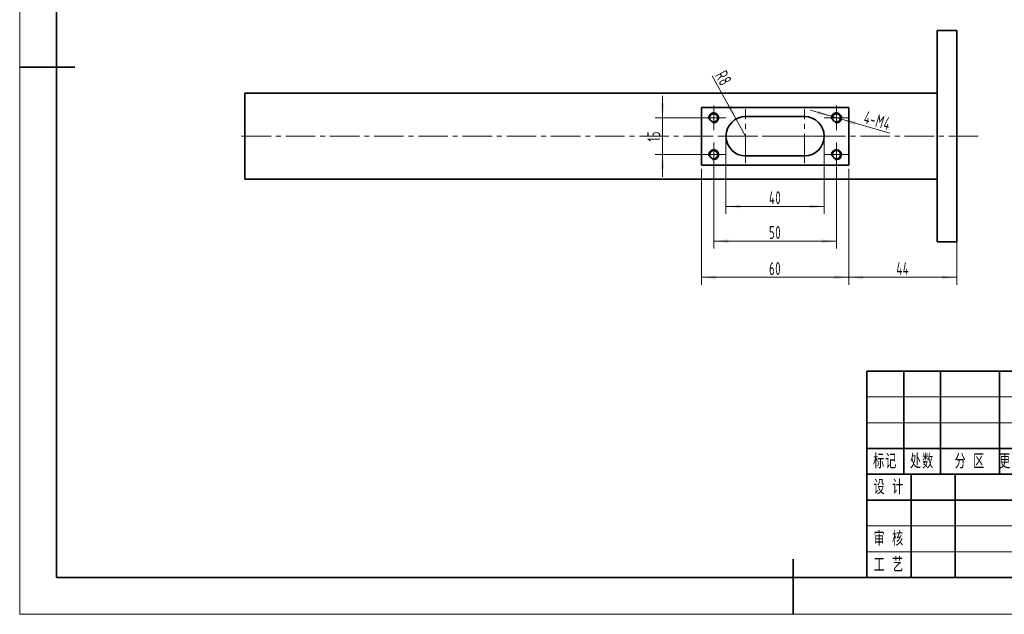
# Model space of a CAD drawing. Header units: millimetres. Extents: x -315 to 315, y -223 to 223.
# Tile 1 of 3: x -315 to 86, y -223 to 19. Entities that reach past the tile are written whole.
import ezdxf
from ezdxf.enums import TextEntityAlignment as Align

# ---------------------------------------------------------------- set-up
doc = ezdxf.new("R2010")
doc.units = ezdxf.units.MM
doc.linetypes.add('点画线', pattern=[18, 12, -2, 2, -2])
doc.layers.get('0').update_dxf_attribs({"lineweight": 35})
for name, color, linetype, lineweight in [('EB0', 7, 'Continuous', 35), ('中心线层', 1, '点画线', 18), ('尺寸线层', 3, 'Continuous', 18), ('细实线层', 7, 'Continuous', 18)]:
    doc.layers.add(name, color=color, linetype=linetype, lineweight=lineweight)
doc.styles.add('机械', font='isocp', dxfattribs={"width": 0.667, "bigfont": 'gbcbig.shx'})
doc.styles.add('标准', font='txt', dxfattribs={"width": 0.667})
doc.dimstyles.new('机械', dxfattribs={"dimscale": 1.5, "dimtxt": 3.5, "dimasz": 4, "dimexe": 2, "dimexo": 0, "dimtad": 1, "dimdec": 1, "dimdsep": 46, "dimtxsty": '机械', "dimblk": '_CAXARROW', "dimcen": 0, "dimdle": 6, "dimazin": 2, "dimtfac": 0.707107, "dimtdec": 3, "dimtmove": 0, "dimatfit": 3, "dimfxl": 1, "dimfrac": 2, "dimtolj": 1, "dimtzin": 0, "dimlwd": 18, "dimarcsym": 0})

# ---------------------------------------------------------------- blocks, each defined once
blk = doc.blocks.new('$CAXA_FRAME_13B17AC1$')
at = {"layer": 'EB0', "color": 0, "linetype": 'Continuous', "lineweight": 18}
for p, q in [((-210, -148.5), (-210, 148.5)), ((210, -148.5), (-210, -148.5))]:
    blk.add_line(p, q, dxfattribs=at)
at = {"layer": 'EB0', "color": 0, "linetype": 'Continuous', "lineweight": 35}
for p, q in [((-200, 138.5), (-200, -138.5)), ((-210, 0), (-195, 0)), ((0, -148.5), (0, -133.5)), ((-200, -138.5), (200, -138.5))]:
    blk.add_line(p, q, dxfattribs=at)
blk = doc.blocks.new('$CAXA_TITLE_151E506F$')
at = {"layer": 'EB0', "linetype": 'Continuous', "lineweight": 35}
for p, q in [((-180, 56), (0, 56)), ((-180, 56), (-180, 0)), ((-170, 28), (-170, 56)), ((-160, 28), (-160, 56)), ((-144, 28), (-144, 56)), ((-128, 28), (-128, 56)), ((-116, 28), (-116, 56)), ((-100, 56), (-100, 0)), ((-50, 0), (-50, 56)), ((0, 56), (0, 0)), ((0, 38), (-50, 38)), ((-100, 35), (-180, 35)), ((-50, 28), (-180, 28)), ((-168, 0), (-168, 28)), ((-156, 0), (-156, 28)), ((-140, 0), (-140, 28)), ((-128, 0), (-128, 28)), ((-116, 0), (-116, 28)), ((-74, 28), (-74, 9)), ((-62, 28), (-62, 9)), ((-100, 21), (-180, 21)), ((-50, 18), (-100, 18)), ((0, 18), (-50, 18)), ((-50, 9), (-100, 9)), ((0, 0), (-180, 0))]:
    blk.add_line(p, q, dxfattribs=at)
at = {"layer": '细实线层', "linetype": 'Continuous', "lineweight": 18}
for p, q in [((-100, 49), (-180, 49)), ((-100, 42), (-180, 42)), ((-93.5, 18), (-93.5, 9)), ((-87, 18), (-87, 9)), ((-80.5, 18), (-80.5, 9)), ((-100, 14), (-180, 14)), ((-100, 7), (-180, 7))]:
    blk.add_line(p, q, dxfattribs=at)
at = {"layer": 'EB0', "attachment_point": 5, "line_spacing_factor": 1.15057, "style": '标准'}
for s, insert, char_height, width in [('\\T1.1;标记', (-175, 31.5), 3.465, 10), ('\\T1.1;处数', (-165, 31.5), 3.465, 10), ('\\T1.1;分 区', (-152, 31.5), 3.465, 16), ('\\T1.1;{\\W0.650776;更改文件号}', (-135.97, 31.5), 3.4651, 31.2584), ('\\T1.1;签 名', (-122, 31.5), 3.465, 12), ('\\T1.1;{\\W0.652103;年、月、日}', (-107.98, 31.5), 3.4651, 30.516), ('\\T1.1;标准化', (-134, 24.5), 3.465, 12), ('\\T1.1;设 计', (-174, 24.5), 3.465, 12), ('\\T1.1;设 计', (-174, 24.5), 3.465, 12), ('\\T1.1;阶 段 标 记', (-87, 23), 3.4651, 26), ('\\T1.1;重 量', (-68, 23), 3.465, 12), ('\\T1.1;比 例', (-56, 23), 3.465, 12), ('\\T1.1;审 核', (-174, 10.5), 3.465, 12), ('\\T1.1;工 艺', (-174, 3.5), 3.465, 12), ('\\T1.1;批 准', (-134, 3.5), 3.465, 12), ('\\T1.1;共     张   第     张', (-75, 4.5), 3.4651, 50)]:
    blk.add_mtext(s, dxfattribs=dict(at, insert=insert, char_height=char_height, width=width))
at = {"layer": 'EB0', "color": 0, "linetype": 'Continuous', "style": '标准'}
for tag, height, width, p in [('标记C', 3.47, 0.667, (-175, 52.5)), ('处数C', 3.47, 0.667, (-165, 52.5)), ('分区C', 3.47, 0.667, (-152, 52.5)), ('更改文件_编号C', 3.47, 0.406865, (-136, 52.5)), ('标记签名C', 3.47, 0.469271, (-122, 52.5)), ('标记_日期C', 3.47, 0.569611, (-108, 52.5)), ('单位名称', 6.93, 0.667, (-25, 47)), ('标记B', 3.47, 0.667, (-175, 45.5)), ('处数B', 3.47, 0.667, (-165, 45.5)), ('分区B', 3.47, 0.667, (-152, 45.5)), ('更改文件_编号B', 3.47, 0.406865, (-136, 45.5)), ('标记签名B', 3.47, 0.469271, (-122, 45.5)), ('标记_日期B', 3.47, 0.569611, (-108, 45.5)), ('材料名称', 6.93, 0.667, (-75, 42)), ('标记A', 3.47, 0.667, (-175, 38.5)), ('处数A', 3.47, 0.667, (-165, 38.5)), ('分区A', 3.47, 0.667, (-152, 38.5)), ('更改文件_编号A', 3.47, 0.406865, (-136, 38.5)), ('标记签名A', 3.47, 0.469271, (-122, 38.5)), ('标记_日期A', 3.47, 0.569611, (-108, 38.5)), ('图纸名称', 6.93, 0.667, (-25, 28)), ('设计_人员编号', 3.47, 0.323776, (-162, 24.5)), ('标准化_人员编号', 3.47, 0.28032, (-122, 24.5)), ('标准化_日期', 3.47, 0.522514, (-108, 24.5)), ('设计_日期', 3.47, 0.639915, (-148, 24.5)), ('阶段标记A', 3.47, 0.234636, (-96.75, 13.5)), ('阶段标记B', 3.47, 0.234636, (-90.25, 13.5)), ('阶段标记C', 3.47, 0.234636, (-83.75, 13.5)), ('阶段标记D', 3.47, 0.234636, (-77.25, 13.5)), ('重量', 3.47, 0.667, (-68, 13.5)), ('图纸比例', 3.47, 0.535345, (-56, 13.5)), ('图纸编号', 6.93, 0.667, (-25, 9)), ('审核_人员编号', 3.47, 0.323776, (-162, 10.5)), ('审核_日期', 3.47, 0.639915, (-148, 10.5)), ('工艺_人员编号', 3.47, 0.323776, (-162, 3.5)), ('工艺_日期', 3.47, 0.639915, (-148, 3.5)), ('批准_人员编号', 3.47, 0.323776, (-122, 3.5)), ('批准_日期', 3.47, 0.639915, (-108, 3.5)), ('页数', 3.47, 0.667, (-87.5, 4.5)), ('页码', 3.47, 0.667, (-62.5, 4.5))]:
    blk.add_attdef(tag, text='', height=height, dxfattribs=dict(at, width=width)).set_placement(p, align=Align.MIDDLE_CENTER)
blk = doc.blocks.new('*X4')
at = {"layer": '尺寸线层', "linetype": 'Continuous', "lineweight": 18}
for points in [[(22.63, -85.53), (28.63, -84.78), (28.63, -86.28)], [(66.63, -85.53), (60.63, -84.78), (60.63, -86.28)]]:
    blk.add_hatch(color=0, dxfattribs=at).paths.add_polyline_path(points, flags=0)
at = {"layer": '尺寸线层', "color": 0, "linetype": 'Continuous', "lineweight": 18}
for p, q in [((22.63, -41.32), (22.63, -88.53)), ((66.63, -71.09), (66.63, -88.53)), ((22.63, -85.53), (66.63, -85.53))]:
    blk.add_line(p, q, dxfattribs=at)
at = {"layer": '尺寸线层', "color": 0, "linetype": 'Continuous', "lineweight": 18, "insert": (44.63, -81.97), "char_height": 5.25, "width": 9.2046, "attachment_point": 5, "line_spacing_factor": 0.839832, "style": '机械'}
blk.add_mtext('\\T1.1;44', dxfattribs=at)
blk = doc.blocks.new('_CAXARROW')
blk.add_hatch(color=0).paths.add_polyline_path([(0, 0), (-1, 0.125), (-1, -0.125)], flags=0)
blk = doc.blocks.new('*X5')
at = {"layer": '尺寸线层', "linetype": 'Continuous', "lineweight": 18}
for points in [[(-37.37, -85.53), (-31.37, -84.78), (-31.37, -86.28)], [(22.63, -85.53), (16.63, -84.78), (16.63, -86.28)]]:
    blk.add_hatch(color=0, dxfattribs=at).paths.add_polyline_path(points, flags=0)
at = {"layer": '尺寸线层', "color": 0, "linetype": 'Continuous', "lineweight": 18}
for p, q in [((-37.37, -41.32), (-37.37, -88.53)), ((22.63, -41.32), (22.63, -88.53)), ((-37.37, -85.53), (22.63, -85.53))]:
    blk.add_line(p, q, dxfattribs=at)
at = {"layer": '尺寸线层', "color": 0, "linetype": 'Continuous', "lineweight": 18, "insert": (-7.37, -81.97), "char_height": 5.25, "width": 9.2046, "attachment_point": 5, "line_spacing_factor": 0.839832, "style": '机械'}
blk.add_mtext('\\T1.1;60', dxfattribs=at)
blk = doc.blocks.new('*X6')
at = {"layer": '尺寸线层', "linetype": 'Continuous', "lineweight": 18}
for points in [[(-32.37, -70.85), (-26.37, -70.1), (-26.37, -71.6)], [(17.63, -70.85), (11.63, -70.1), (11.63, -71.6)]]:
    blk.add_hatch(color=0, dxfattribs=at).paths.add_polyline_path(points, flags=0)
at = {"layer": '尺寸线层', "color": 0, "linetype": 'Continuous', "lineweight": 18}
for p, q in [((-32.37, -40.59), (-32.37, -73.85)), ((17.63, -40.24), (17.63, -73.85)), ((-32.37, -70.85), (17.63, -70.85))]:
    blk.add_line(p, q, dxfattribs=at)
at = {"layer": '尺寸线层', "color": 0, "linetype": 'Continuous', "lineweight": 18, "insert": (-7.37, -67.29), "char_height": 5.25, "width": 8.7044, "attachment_point": 5, "line_spacing_factor": 0.839832, "style": '机械'}
blk.add_mtext('\\T1.1;50', dxfattribs=at)
blk = doc.blocks.new('*X7')
at = {"layer": '尺寸线层', "linetype": 'Continuous', "lineweight": 18}
for points in [[(15.71, -20.03), (9.74, -19.08), (10.15, -17.64)], [(19.55, -21.15), (25.1, -23.54), (25.52, -22.1)]]:
    blk.add_hatch(color=0, dxfattribs=at).paths.add_polyline_path(points, flags=0)
at = {"layer": '尺寸线层', "color": 0, "linetype": 'Continuous', "lineweight": 18}
blk.add_line((39.29, -26.89), (7.06, -17.52), dxfattribs=at)
at = {"layer": '尺寸线层', "color": 0, "linetype": 'Continuous', "lineweight": 18, "insert": (34.35, -21.74), "char_height": 5.25, "width": 21.1105, "attachment_point": 5, "rotation": 343.7875, "line_spacing_factor": 0.839832, "style": '机械'}
blk.add_mtext('\\T1.1;4-M4', dxfattribs=at)
blk = doc.blocks.new('*X8')
at = {"layer": '尺寸线层', "linetype": 'Continuous', "lineweight": 18}
for points in [[(-53.21, -20.59), (-52.46, -14.59), (-53.96, -14.59)], [(-53.21, -35.59), (-52.46, -41.59), (-53.96, -41.59)]]:
    blk.add_hatch(color=0, dxfattribs=at).paths.add_polyline_path(points, flags=0)
at = {"layer": '尺寸线层', "color": 0, "linetype": 'Continuous', "lineweight": 18}
for p, q in [((-53.21, -11.59), (-53.21, -44.59)), ((-37.37, -20.59), (-56.21, -20.59)), ((-37.37, -35.59), (-56.21, -35.59))]:
    blk.add_line(p, q, dxfattribs=at)
at = {"layer": '尺寸线层', "color": 0, "linetype": 'Continuous', "lineweight": 18, "insert": (-56.78, -28.09), "char_height": 5.25, "width": 7.2036, "attachment_point": 5, "rotation": 90, "line_spacing_factor": 0.839832, "style": '机械'}
blk.add_mtext('\\T1.1;15', dxfattribs=at)
blk = doc.blocks.new('*X9')
at = {"layer": '尺寸线层', "linetype": 'Continuous', "lineweight": 18}
blk.add_hatch(color=0, dxfattribs=at).paths.add_polyline_path([(-23.25, -21.09), (-25.49, -15.48), (-26.81, -16.2)], flags=0)
at = {"layer": '尺寸线层', "color": 0, "linetype": 'Continuous', "lineweight": 18}
blk.add_line((-32.96, -3.53), (-19.37, -28.09), dxfattribs=at)
at = {"layer": '尺寸线层', "color": 0, "linetype": 'Continuous', "lineweight": 18, "insert": (-28.38, -4.46), "char_height": 5.25, "width": 9.2046, "attachment_point": 5, "rotation": 298.9507, "line_spacing_factor": 0.839832, "style": '机械'}
blk.add_mtext('\\T1.1;R8', dxfattribs=at)
blk = doc.blocks.new('*X10')
at = {"layer": '尺寸线层', "linetype": 'Continuous', "lineweight": 18}
for points in [[(-27.37, -56.67), (-21.37, -55.92), (-21.37, -57.42)], [(12.63, -56.67), (6.63, -55.92), (6.63, -57.42)]]:
    blk.add_hatch(color=0, dxfattribs=at).paths.add_polyline_path(points, flags=0)
at = {"layer": '尺寸线层', "color": 0, "linetype": 'Continuous', "lineweight": 18}
for p, q in [((-27.37, -28.09), (-27.37, -59.67)), ((12.63, -28.09), (12.63, -59.67)), ((-27.37, -56.67), (12.63, -56.67))]:
    blk.add_line(p, q, dxfattribs=at)
at = {"layer": '尺寸线层', "color": 0, "linetype": 'Continuous', "lineweight": 18, "insert": (-7.37, -53.11), "char_height": 5.25, "width": 9.2046, "attachment_point": 5, "line_spacing_factor": 0.839832, "style": '机械'}
blk.add_mtext('\\T1.1;40', dxfattribs=at)

msp = doc.modelspace()

# ---------------------------------------------------------------- linework, layer by layer
at = {"layer": 'EB0', "linetype": 'Continuous', "lineweight": 35}
for p, q in [((58.63, 14.91), (66.63, 14.91)), ((58.63, 14.91), (58.63, -71.09)), ((66.63, 14.91), (66.63, -71.09)), ((58.63, -10.59), (-223.37, -10.59)), ((-223.37, -10.59), (-223.37, -45.59)), ((22.63, -16.37), (-37.37, -16.37)), ((-37.37, -39.81), (-37.37, -16.37)), ((22.63, -16.37), (22.63, -39.81)), ((4.63, -20.09), (-19.37, -20.09)), ((-37.37, -39.81), (22.63, -39.81)), ((-19.37, -36.09), (4.63, -36.09)), ((-223.37, -45.59), (58.63, -45.59)), ((58.63, -71.09), (66.63, -71.09))]:
    msp.add_line(p, q, dxfattribs=at)
for centre in [(-32.37, -20.59), (17.63, -20.59), (-32.37, -35.59), (17.63, -35.59)]:
    msp.add_circle(centre, 1.65, dxfattribs=at)
for centre, radius, start, end in [((-32.37, -20.59), 2, 255, 195), ((17.63, -20.59), 2, 255, 195), ((-19.37, -28.09), 8, 90, 270), ((4.63, -28.09), 8, 270, 90), ((-32.37, -35.59), 2, 255, 195), ((17.63, -35.59), 2, 255, 195)]:
    msp.add_arc(centre, radius, start, end, dxfattribs=at)
at = {"layer": '中心线层', "linetype": '点画线', "lineweight": 18}
for p, q in [((-32.37, -25.59), (-32.37, -15.59)), ((17.63, -25.59), (17.63, -15.59)), ((-19.37, -39.09), (-19.37, -17.09)), ((4.63, -39.09), (4.63, -17.09)), ((-37.37, -20.59), (-27.37, -20.59)), ((12.63, -20.59), (22.63, -20.59)), ((75.36, -28.09), (-226.37, -28.09)), ((-32.37, -40.59), (-32.37, -30.59)), ((-30.37, -28.09), (-8.37, -28.09)), ((-6.37, -28.09), (15.63, -28.09)), ((17.63, -40.59), (17.63, -30.59)), ((-37.37, -35.59), (-27.37, -35.59)), ((12.63, -35.59), (22.63, -35.59))]:
    msp.add_line(p, q, dxfattribs=at)

# ---------------------------------------------------------------- block references
at = {"layer": 'EB0', "linetype": 'Continuous', "lineweight": 35, "xscale": 1.5, "yscale": 1.5, "zscale": 1.5}
msp.add_blockref('$CAXA_FRAME_13B17AC1$', (0, 0), dxfattribs=at)
at = {"layer": 'EB0', "linetype": 'Continuous', "lineweight": 18}
ref = msp.add_blockref('$CAXA_TITLE_151E506F$', (300, -207.75), dxfattribs=dict(at, xscale=1.5, yscale=1.5, zscale=1.5))
ref.add_attrib('图纸比例', '1:1.5', dxfattribs={"color": 0, "linetype": 'Continuous', "height": 5.198, "style": '标准', "width": 0.667}).set_placement((216, -187.5), align=Align.MIDDLE_CENTER)

# ---------------------------------------------------------------- dimensions: what is measured, and where the dimension line sits
at = {"layer": '尺寸线层', "linetype": 'Continuous', "lineweight": 18}
dim = msp.add_radius_dim(center=(-19.37, -28.09), mpoint=(-23.25, -21.09), dimstyle='机械', override={"dimpost": 'R<>', "dimsah": 1, "dimtmove": 2, "dimtfill": 1, "dimtzin": 0}, dxfattribs=at)
dim.commit()
dim.dimension.update_dxf_attribs({"geometry": '*X9', "text_midpoint": (-31.49, -6.18)})
for base, p1, p2, angle, picture, middle in [((-53.21, -35.59), (-37.37, -20.59), (-37.37, -35.59), 90, '*X8', (-56.78, -28.09)), ((17.63, -70.85), (-32.37, -40.59), (17.63, -40.24), 180, '*X6', (-7.37, -67.29))]:
    dim = msp.add_linear_dim(base=base, p1=p1, p2=p2, angle=angle, dimstyle='机械', override={"dimsah": 1, "dimtfill": 1, "dimtzin": 0}, dxfattribs=at)
    dim.commit()
    dim.dimension.update_dxf_attribs({"geometry": picture, "text_midpoint": middle})
dim = msp.add_diameter_dim_2p(p1=(15.71, -20.03), p2=(19.55, -21.15), dimstyle='机械', override={"dimpost": '4-M<>', "dimsah": 1, "dimtmove": 2, "dimtfill": 1, "dimtzin": 0}, dxfattribs=at)
dim.commit()
dim.dimension.update_dxf_attribs({"geometry": '*X7', "text_midpoint": (33.35, -25.16), "dimtype": 163})
for base, p1, p2, picture, middle in [((12.63, -56.67), (-27.37, -28.09), (12.63, -28.09), '*X10', (-7.37, -53.11)), ((22.63, -85.53), (-37.37, -41.32), (22.63, -41.32), '*X5', (-7.37, -81.97)), ((66.63, -85.53), (22.63, -41.32), (66.63, -71.09), '*X4', (44.63, -81.97))]:
    dim = msp.add_linear_dim(base=base, p1=p1, p2=p2, dimstyle='机械', override={"dimsah": 1, "dimtfill": 1, "dimtzin": 0}, dxfattribs=at)
    dim.commit()
    dim.dimension.update_dxf_attribs({"geometry": picture, "text_midpoint": middle})

doc.saveas('drawing.dxf')
